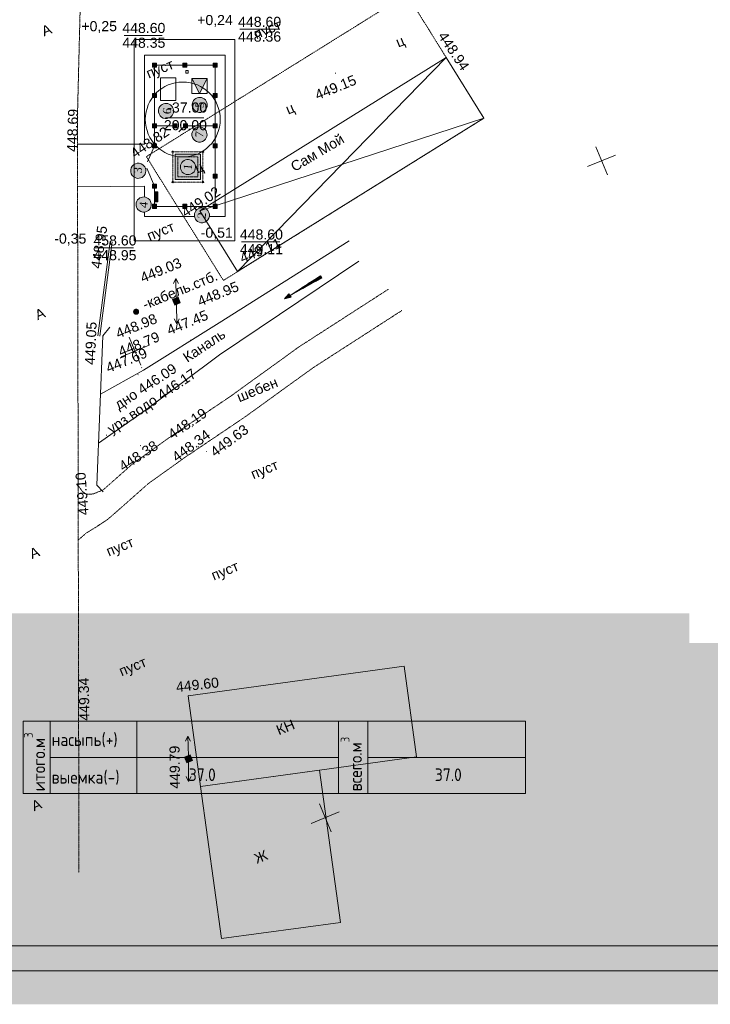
# Model space of a CAD drawing. Header units: millimetres. Extents: x 918404 to 1362154, y 4120617 to 4364104.
# Tile 111 of 256: x 993557 to 1007261, y 4191424 to 4210962. Entities that reach past the tile are written whole.
import ezdxf

# ---------------------------------------------------------------- set-up
doc = ezdxf.new("R2010")
doc.units = ezdxf.units.MM
doc.header["$MEASUREMENT"] = 0
doc.linetypes.add('STRIHSMALL', pattern=[1, 0.5, -0.5])
doc.linetypes.add('Д_ТРОТ_ТРУБА', pattern=[1.5, 0.75, -0.75])
for name, color, linetype, lineweight in [('(001) Сетка_Ном._пера__132', 132, 'Continuous', 18), ('(007) Здания_Ном._пера__7', 7, 'Continuous', 18), ('(008) Скульптуры_Ном._пера__7', 7, 'Continuous', 18), ('(016) Кабель_Ном._пера__7', 7, 'Continuous', 18), ('(022) Возд. Линии_Ном._пера__240', 240, 'Continuous', 18), ('(022) Возд. Линии_Ном._пера__7', 7, 'Continuous', 18), ('(025) Дорога_Ном._пера__7', 7, 'Continuous', 18), ('(027) Гидрография_Ном._пера__7', 7, 'Continuous', 18), ('(038) Деревья_Ном._пера__1', 1, 'Continuous', 18), ('(038) Деревья_Ном._пера__5', 5, 'Continuous', 18), ('020_Ном._пера__7', 7, 'Continuous', 18), ('0_Ном._пера__1', 1, 'Continuous', 18), ('0_Ном._пера__174', 174, 'Continuous', 18), ('0_Ном._пера__20', 20, 'Continuous', 18), ('0_Ном._пера__255', 255, 'Continuous', 18), ('0_Ном._пера__4', 4, 'Continuous', 18), ('0_Ном._пера__6', 6, 'Continuous', 18), ('0_Ном._пера__7', 7, 'Continuous', 18), ('0_Ном._пера__7_Ном._пера__7', 7, 'Continuous', 18), ('Fills_Pen_No__7_Ном._пера__7', 7, 'Continuous', 18), ('ВЫСОТА_Ном._пера__7', 7, 'Continuous', 18), ('надписи ВК_Ном._пера__1', 1, 'Continuous', 18), ('надписи ВК_Ном._пера__7', 7, 'Continuous', 18), ('Отметка_Ном._пера__255', 255, 'Continuous', 18), ('ТОЧКИ_Ном._пера__5', 5, 'Continuous', 18)]:
    doc.layers.add(name, color=color, linetype=linetype, lineweight=lineweight)
for name, color, linetype, lineweight, true_color in [('0_Ном._пера__128', 7, 'Continuous', 18, 0x00261c), ('64_Ном._пера__1_Ном._пера__28', 7, 'Continuous', 18, 0x260900), ('64_Ном._пера__1_Ном._пера__48', 7, 'Continuous', 18, 0x261c00), ('text_Ном._пера__10', 7, 'Continuous', 18, 0xf8991e), ('Отметка_Ном._пера__244', 7, 'Continuous', 18, 0x7f001f)]:
    doc.layers.add(name, color=color, linetype=linetype, lineweight=lineweight, true_color=true_color)
doc.layers.add('64_Ном._пера__1', color=7, linetype='Continuous')
doc.styles.add('СГЕНЕРИР_СТИЛЬ_1', font='arial.ttf')
doc.styles.add('СГЕНЕРИР_СТИЛЬ_2', font='arial.ttf')
doc.styles.add('СГЕНЕРИР_СТИЛЬ_4', font='times.ttf')
doc.styles.add('СГЕНЕРИР_СТИЛЬ_8', font='isocp.shx')

# ---------------------------------------------------------------- blocks, each defined once
blk = doc.blocks.new('Колонна_1081', base_point=(996235, 4207658))
at = {"layer": '64_Ном._пера__1_Ном._пера__48', "linetype": 'Continuous'}
blk.add_hatch(color=256, dxfattribs=at).paths.add_polyline_path([(996195, 4207618), (996275, 4207618), (996275, 4207698), (996195, 4207698)])
at = {"layer": '64_Ном._пера__1_Ном._пера__28', "linetype": 'Continuous', "flags": 128}
blk.add_lwpolyline([(996195, 4207618), (996275, 4207618), (996275, 4207698), (996195, 4207698)], close=True, dxfattribs=at)
blk = doc.blocks.new('Колонна_1082', base_point=(996235, 4209458))
at = {"layer": '64_Ном._пера__1_Ном._пера__48', "linetype": 'Continuous'}
blk.add_hatch(color=256, dxfattribs=at).paths.add_polyline_path([(996195, 4209418), (996275, 4209418), (996275, 4209498), (996195, 4209498)])
at = {"layer": '64_Ном._пера__1_Ном._пера__28', "linetype": 'Continuous', "flags": 128}
blk.add_lwpolyline([(996195, 4209418), (996275, 4209418), (996275, 4209498), (996195, 4209498)], close=True, dxfattribs=at)
blk = doc.blocks.new('Колонна_1083', base_point=(997435, 4210058))
at = {"layer": '64_Ном._пера__1_Ном._пера__48', "linetype": 'Continuous'}
blk.add_hatch(color=256, dxfattribs=at).paths.add_polyline_path([(997475, 4210018), (997475, 4210098), (997395, 4210098), (997395, 4210018)])
at = {"layer": '64_Ном._пера__1_Ном._пера__28', "linetype": 'Continuous', "flags": 128}
blk.add_lwpolyline([(997475, 4210018), (997475, 4210098), (997395, 4210098), (997395, 4210018)], close=True, dxfattribs=at)
blk = doc.blocks.new('Колонна_1084', base_point=(997435, 4209458))
at = {"layer": '64_Ном._пера__1_Ном._пера__48', "linetype": 'Continuous'}
blk.add_hatch(color=256, dxfattribs=at).paths.add_polyline_path([(997475, 4209418), (997475, 4209498), (997395, 4209498), (997395, 4209418)])
at = {"layer": '64_Ном._пера__1_Ном._пера__28', "linetype": 'Continuous', "flags": 128}
blk.add_lwpolyline([(997475, 4209418), (997475, 4209498), (997395, 4209498), (997395, 4209418)], close=True, dxfattribs=at)
blk = doc.blocks.new('Колонна_1085', base_point=(997435, 4208858))
at = {"layer": '64_Ном._пера__1_Ном._пера__48', "linetype": 'Continuous'}
blk.add_hatch(color=256, dxfattribs=at).paths.add_polyline_path([(997475, 4208818), (997475, 4208898), (997395, 4208898), (997395, 4208818)])
at = {"layer": '64_Ном._пера__1_Ном._пера__28', "linetype": 'Continuous', "flags": 128}
blk.add_lwpolyline([(997475, 4208818), (997475, 4208898), (997395, 4208898), (997395, 4208818)], close=True, dxfattribs=at)
blk = doc.blocks.new('Колонна_1086', base_point=(996235, 4207258))
at = {"layer": '64_Ном._пера__1_Ном._пера__48', "linetype": 'Continuous'}
blk.add_hatch(color=256, dxfattribs=at).paths.add_polyline_path([(996195, 4207218), (996275, 4207218), (996275, 4207298), (996195, 4207298)])
at = {"layer": '64_Ном._пера__1_Ном._пера__28', "linetype": 'Continuous', "flags": 128}
blk.add_lwpolyline([(996195, 4207218), (996275, 4207218), (996275, 4207298), (996195, 4207298)], close=True, dxfattribs=at)
blk = doc.blocks.new('Колонна_1087', base_point=(996835, 4210058))
at = {"layer": '64_Ном._пера__1_Ном._пера__48', "linetype": 'Continuous'}
blk.add_hatch(color=256, dxfattribs=at).paths.add_polyline_path([(996875, 4210018), (996875, 4210098), (996795, 4210098), (996795, 4210018)])
at = {"layer": '64_Ном._пера__1_Ном._пера__28', "linetype": 'Continuous', "flags": 128}
blk.add_lwpolyline([(996875, 4210018), (996875, 4210098), (996795, 4210098), (996795, 4210018)], close=True, dxfattribs=at)
blk = doc.blocks.new('Колонна_1088', base_point=(996235, 4208458))
at = {"layer": '64_Ном._пера__1_Ном._пера__48', "linetype": 'Continuous'}
blk.add_hatch(color=256, dxfattribs=at).paths.add_polyline_path([(996195, 4208418), (996275, 4208418), (996275, 4208498), (996195, 4208498)])
at = {"layer": '64_Ном._пера__1_Ном._пера__28', "linetype": 'Continuous', "flags": 128}
blk.add_lwpolyline([(996195, 4208418), (996275, 4208418), (996275, 4208498), (996195, 4208498)], close=True, dxfattribs=at)
blk = doc.blocks.new('Колонна_1089', base_point=(996235, 4208858))
at = {"layer": '64_Ном._пера__1_Ном._пера__48', "linetype": 'Continuous'}
blk.add_hatch(color=256, dxfattribs=at).paths.add_polyline_path([(996195, 4208818), (996275, 4208818), (996275, 4208898), (996195, 4208898)])
at = {"layer": '64_Ном._пера__1_Ном._пера__28', "linetype": 'Continuous', "flags": 128}
blk.add_lwpolyline([(996195, 4208818), (996275, 4208818), (996275, 4208898), (996195, 4208898)], close=True, dxfattribs=at)
blk = doc.blocks.new('Колонна_1090', base_point=(996846, 4208858))
at = {"layer": '64_Ном._пера__1_Ном._пера__48', "linetype": 'Continuous'}
blk.add_hatch(color=256, dxfattribs=at).paths.add_polyline_path([(996886, 4208818), (996886, 4208898), (996806, 4208898), (996806, 4208818)])
at = {"layer": '64_Ном._пера__1_Ном._пера__28', "linetype": 'Continuous', "flags": 128}
blk.add_lwpolyline([(996886, 4208818), (996886, 4208898), (996806, 4208898), (996806, 4208818)], close=True, dxfattribs=at)
blk = doc.blocks.new('Колонна_1091', base_point=(996635, 4208858))
at = {"layer": '64_Ном._пера__1_Ном._пера__48', "linetype": 'Continuous'}
blk.add_hatch(color=256, dxfattribs=at).paths.add_polyline_path([(996675, 4208818), (996675, 4208898), (996595, 4208898), (996595, 4208818)])
at = {"layer": '64_Ном._пера__1_Ном._пера__28', "linetype": 'Continuous', "flags": 128}
blk.add_lwpolyline([(996675, 4208818), (996675, 4208898), (996595, 4208898), (996595, 4208818)], close=True, dxfattribs=at)
blk = doc.blocks.new('Колонна_1092', base_point=(996235, 4210058))
at = {"layer": '64_Ном._пера__1_Ном._пера__48', "linetype": 'Continuous'}
blk.add_hatch(color=256, dxfattribs=at).paths.add_polyline_path([(996195, 4210018), (996275, 4210018), (996275, 4210098), (996195, 4210098)])
at = {"layer": '64_Ном._пера__1_Ном._пера__28', "linetype": 'Continuous', "flags": 128}
blk.add_lwpolyline([(996195, 4210018), (996275, 4210018), (996275, 4210098), (996195, 4210098)], close=True, dxfattribs=at)
blk = doc.blocks.new('Колонна_1251', base_point=(996835, 4207258))
at = {"layer": '64_Ном._пера__1_Ном._пера__48', "linetype": 'Continuous'}
blk.add_hatch(color=256, dxfattribs=at).paths.add_polyline_path([(996875, 4207218), (996875, 4207298), (996795, 4207298), (996795, 4207218)])
at = {"layer": '64_Ном._пера__1_Ном._пера__28', "linetype": 'Continuous', "flags": 128}
blk.add_lwpolyline([(996875, 4207218), (996875, 4207298), (996795, 4207298), (996795, 4207218)], close=True, dxfattribs=at)
blk = doc.blocks.new('Колонна_1252', base_point=(997435, 4207258))
at = {"layer": '64_Ном._пера__1_Ном._пера__48', "linetype": 'Continuous'}
blk.add_hatch(color=256, dxfattribs=at).paths.add_polyline_path([(997475, 4207218), (997475, 4207298), (997395, 4207298), (997395, 4207218)])
at = {"layer": '64_Ном._пера__1_Ном._пера__28', "linetype": 'Continuous', "flags": 128}
blk.add_lwpolyline([(997475, 4207218), (997475, 4207298), (997395, 4207298), (997395, 4207218)], close=True, dxfattribs=at)
blk = doc.blocks.new('Колонна_1253', base_point=(997435, 4207858))
at = {"layer": '64_Ном._пера__1_Ном._пера__48', "linetype": 'Continuous'}
blk.add_hatch(color=256, dxfattribs=at).paths.add_polyline_path([(997475, 4207818), (997475, 4207898), (997395, 4207898), (997395, 4207818)])
at = {"layer": '64_Ном._пера__1_Ном._пера__28', "linetype": 'Continuous', "flags": 128}
blk.add_lwpolyline([(997475, 4207818), (997475, 4207898), (997395, 4207898), (997395, 4207818)], close=True, dxfattribs=at)
blk = doc.blocks.new('Колонна_1254', base_point=(997435, 4208458))
at = {"layer": '64_Ном._пера__1_Ном._пера__48', "linetype": 'Continuous'}
blk.add_hatch(color=256, dxfattribs=at).paths.add_polyline_path([(997475, 4208418), (997475, 4208498), (997395, 4208498), (997395, 4208418)])
at = {"layer": '64_Ном._пера__1_Ном._пера__28', "linetype": 'Continuous', "flags": 128}
blk.add_lwpolyline([(997475, 4208418), (997475, 4208498), (997395, 4208498), (997395, 4208418)], close=True, dxfattribs=at)

msp = doc.modelspace()

# ---------------------------------------------------------------- hatches: boundary and pattern name
at = {"layer": '(022) Возд. Линии_Ном._пера__240', "linetype": 'Continuous'}
h = msp.add_hatch(color=256, dxfattribs=at)
h.paths.add_polyline_path([(996698.5, 4205456.7), (996587.4, 4205411.4), (996632.7, 4205300.3), (996743.9, 4205345.6)])
h.paths.add_polyline_path([(996674.9, 4205382.3, -1.0000337), (996656.4, 4205374.7, -1)], flags=0)
h = msp.add_hatch(color=256, dxfattribs=at)
h.paths.add_polyline_path([(996939.6, 4196374.4), (996828.5, 4196329.1), (996873.8, 4196218), (996984.9, 4196263.3)])
h.paths.add_polyline_path([(996897.4, 4196292.5, -1.0000337), (996915.9, 4196300, -1)], flags=0)
at = {"layer": '(022) Возд. Линии_Ном._пера__7', "linetype": 'Continuous'}
for points in [[(996675, 4205374.9, 1), (996656.3, 4205382.1, 1)], [(996916, 4196292.7, 1), (996897.4, 4196299.8, 1)]]:
    msp.add_hatch(color=256, dxfattribs=at).paths.add_polyline_path(points)
at = {"layer": '0_Ном._пера__1', "linetype": 'Continuous', "lineweight": 18}
for points in [[(997275.8, 4209794.9), (996975.8, 4209794.9), (997119.3, 4209508), (997128.9, 4209501)], [(997142.9, 4207791.2), (997142.9, 4208291.2), (996642.9, 4208291.2), (996642.9, 4207791.2)]]:
    msp.add_hatch(color=14, dxfattribs=at).paths.add_polyline_path(points)
at = {"layer": '0_Ном._пера__1', "linetype": 'Continuous', "lineweight": 0, "true_color": 0xbf0000}
msp.add_hatch(color=12, dxfattribs=at).paths.add_polyline_path([(996235, 4207345.8), (996235, 4207545.8), (996297.4, 4207545.8), (996297.4, 4207345.8)])
at = {"layer": '0_Ном._пера__255', "linetype": 'Continuous'}
h = msp.add_hatch(color=256, dxfattribs=at)
h.paths.add_polyline_path([(984008.6, 4222430.7), (984008.6, 4191424.3), (1027388.1, 4191424.3), (1027388.1, 4222430.7)])
h.paths.add_polyline_path([(988092.7, 4192586.6), (988092.7, 4220030.8), (1011993.6, 4220030.8), (1011993.6, 4212461.4), (1013230.7, 4212461.4), (1013230.7, 4198595), (1006775.5, 4198595), (1006775.5, 4192586.6)], flags=0)
msp.add_hatch(color=256, dxfattribs=at).paths.add_polyline_path([(988092.7, 4199184.9), (1006842.7, 4199184.9), (1006842.7, 4192586.6), (988092.7, 4192586.6)])
at = {"layer": 'Отметка_Ном._пера__255', "linetype": 'Continuous', "lineweight": 0, "true_color": 0xffffff}
for points in [[(997009.2, 4209360.8, 1), (997249, 4209179.3, 1)], [(996341, 4209240.6, 1), (996580.8, 4209059, 1)], [(997005, 4208774.4, 1), (997244.8, 4208592.8, 1)], [(996001.1, 4208083.8, 1), (995819.6, 4207844, 1)], [(996987, 4208156.9, 1), (996805.4, 4207917.1, 1)], [(996108.2, 4207413.6, 1), (995926.7, 4207173.8, 1)], [(997263.8, 4207200.5, 1), (997082.2, 4206960.7, 1)]]:
    msp.add_hatch(color=7, dxfattribs=at).paths.add_polyline_path(points)

# ---------------------------------------------------------------- linework, layer by layer
at = {"layer": '(001) Сетка_Ном._пера__132', "linetype": 'Continuous'}
for p, q in [((1004991.8, 4208441), (1005218.3, 4207885.5)), ((1004827.3, 4208050), (1005382.8, 4208276.5)), ((995567.7, 4204273.7), (996123.2, 4204500.3)), ((995732.2, 4204664.8), (995958.7, 4204109.2)), ((999508.4, 4195405.2), (999735, 4194849.6)), ((999343.9, 4195014.1), (999899.5, 4195240.7))]:
    msp.add_line(p, q, dxfattribs=at)
at = {"layer": '(016) Кабель_Ном._пера__7', "linetype": 'Continuous'}
for p, q in [((995815.3, 4205164), (995903.3, 4205199.8)), ((995815.5, 4205166.2), (995901.6, 4205201.3)), ((995815.6, 4205168.4), (995899.9, 4205202.8)), ((995815.7, 4205163), (995903.6, 4205198.9)), ((995815.8, 4205170.6), (995898.2, 4205204.3)), ((995815.9, 4205165.3), (995902, 4205200.4)), ((995815.9, 4205159.9), (995905.7, 4205196.5)), ((995816, 4205172.9), (995896.5, 4205205.7)), ((995816, 4205167.5), (995901.2, 4205202.2)), ((995816.1, 4205162.1), (995904, 4205198)), ((995816.2, 4205175.1), (995894.9, 4205207.2)), ((995816.2, 4205169.7), (995899.5, 4205203.7)), ((995816.3, 4205159), (995906.1, 4205195.6)), ((995816.4, 4205172), (995897.8, 4205205.2)), ((995816.4, 4205161.2), (995905.3, 4205197.4)), ((995816.5, 4205174.2), (995896.2, 4205206.7)), ((995816.5, 4205155.8), (995908.1, 4205193.2)), ((995816.6, 4205158), (995906.5, 4205194.7)), ((995816.7, 4205176.4), (995893.6, 4205207.8)), ((995816.9, 4205178.6), (995891.9, 4205209.2)), ((995816.9, 4205154.9), (995908.5, 4205192.3)), ((995817, 4205157.1), (995907.8, 4205194.1)), ((995817.2, 4205153.9), (995908.9, 4205191.3)), ((995817.3, 4205177.7), (995893.2, 4205208.7)), ((995817.4, 4205179.9), (995890.6, 4205209.8)), ((995817.6, 4205153), (995909.3, 4205190.4)), ((995818, 4205181.2), (995889.3, 4205210.3)), ((995818, 4205152.1), (995909.7, 4205189.5)), ((995818.4, 4205151.2), (995910, 4205188.6)), ((995818.5, 4205182.6), (995888, 4205210.9)), ((995818.7, 4205150.2), (995911.3, 4205188)), ((995819.1, 4205183.9), (995887.6, 4205211.8)), ((995819.1, 4205149.3), (995911.7, 4205187.1)), ((995819.5, 4205148.4), (995912.1, 4205186.2)), ((995819.6, 4205185.2), (995886.3, 4205212.3)), ((995819.9, 4205147.5), (995912.5, 4205185.2)), ((995820.2, 4205186.5), (995885, 4205212.9)), ((995820.3, 4205146.5), (995912.8, 4205184.3)), ((995820.6, 4205145.6), (995913.2, 4205183.4)), ((995820.7, 4205187.8), (995883.7, 4205213.4)), ((995821, 4205144.7), (995912.7, 4205182.1)), ((995821.3, 4205189.1), (995881.5, 4205213.6)), ((995821.4, 4205143.8), (995913.1, 4205181.1)), ((995821.8, 4205190.4), (995880.1, 4205214.2)), ((995821.8, 4205142.8), (995913.4, 4205180.2)), ((995822.1, 4205141.9), (995913.8, 4205179.3)), ((995822.4, 4205191.7), (995878.8, 4205214.7)), ((995822.5, 4205141), (995914.2, 4205178.4)), ((995822.9, 4205140.1), (995914.6, 4205177.4)), ((995823.3, 4205139.1), (995914.9, 4205176.5)), ((995823.8, 4205193.4), (995877.5, 4205215.3)), ((995824.4, 4205194.7), (995875.3, 4205215.4)), ((995824.6, 4205138.6), (995915.3, 4205175.6)), ((995825, 4205137.7), (995914.8, 4205174.3)), ((995825.3, 4205136.7), (995915.1, 4205173.4)), ((995825.7, 4205135.8), (995915.5, 4205172.4)), ((995825.9, 4205196.3), (995874, 4205216)), ((995826.4, 4205197.6), (995871.8, 4205216.1)), ((995827, 4205135.3), (995915.9, 4205171.5)), ((995827.4, 4205134.3), (995915.4, 4205170.2)), ((995827.8, 4205133.4), (995915.7, 4205169.3)), ((995827.9, 4205199.3), (995869.5, 4205216.3)), ((995829.1, 4205132.9), (995916.1, 4205168.4)), ((995829.4, 4205201), (995867.3, 4205216.5)), ((995829.4, 4205131.9), (995915.6, 4205167)), ((995829.8, 4205131), (995915.9, 4205166.1)), ((995831.1, 4205130.5), (995915.4, 4205164.8)), ((995831.5, 4205129.5), (995915.8, 4205163.9)), ((995831.8, 4205203.1), (995865.1, 4205216.7)), ((995832.8, 4205129), (995915.2, 4205162.6)), ((995833.2, 4205128.1), (995915.6, 4205161.7)), ((995834.2, 4205205.1), (995861.9, 4205216.5)), ((995834.5, 4205127.5), (995915, 4205160.4)), ((995834.9, 4205126.6), (995915.4, 4205159.4)), ((995836.2, 4205126), (995914.9, 4205158.1)), ((995836.6, 4205207.2), (995857.9, 4205215.9)), ((995837.5, 4205125.5), (995914.3, 4205156.8)), ((995837.9, 4205124.6), (995914.7, 4205155.9)), ((995839.2, 4205124), (995914.2, 4205154.6)), ((995840.5, 4205123.5), (995913.6, 4205153.3)), ((995841.7, 4205210.4), (995851.9, 4205214.5)), ((995841.8, 4205122.9), (995914, 4205152.4)), ((995842.1, 4205122), (995913.4, 4205151.1)), ((995843.4, 4205121.4), (995912.9, 4205149.8)), ((995844.7, 4205120.9), (995912.3, 4205148.5)), ((995846.1, 4205120.3), (995911.8, 4205147.2)), ((995847.4, 4205119.8), (995911.2, 4205145.8)), ((995848.7, 4205119.2), (995910.7, 4205144.5)), ((995850, 4205118.7), (995910.2, 4205143.2)), ((995852.2, 4205118.5), (995909.6, 4205141.9)), ((995853.5, 4205118), (995908.1, 4205140.3)), ((995854.8, 4205117.4), (995907.6, 4205139)), ((995857, 4205117.3), (995906.1, 4205137.3)), ((995859.3, 4205117.1), (995905.6, 4205136)), ((995860.6, 4205116.5), (995904.1, 4205134.3)), ((995862.8, 4205116.4), (995902.6, 4205132.6)), ((995865.9, 4205116.6), (995900.2, 4205130.5)), ((995868.2, 4205116.4), (995898.7, 4205128.9)), ((995872.3, 4205117), (995895.4, 4205126.4)), ((995876.3, 4205117.6), (995892.1, 4205124))]:
    msp.add_line(p, q, dxfattribs=at)
msp.add_circle((995866.2, 4205166.3), 50, dxfattribs=at)
at = {"layer": '(022) Возд. Линии_Ном._пера__7', "linetype": 'Continuous'}
for p, q in [((996657, 4205827.8), (996609, 4205726.8)), ((996664.7, 4205427.8), (996657, 4205827.8)), ((996657, 4205827.8), (996709, 4205728.7)), ((996666.8, 4205328.1), (996675.9, 4204928.2)), ((996675.9, 4204928.2), (996623.6, 4205027)), ((996675.9, 4204928.2), (996723.6, 4205029.3)), ((996894.7, 4196745.4), (996847.4, 4196644.1)), ((996905.4, 4196345.6), (996894.7, 4196745.4)), ((996894.7, 4196745.4), (996947.3, 4196646.8)), ((996907, 4196245.8), (996909.1, 4195845.8)), ((996909.1, 4195845.8), (996858.6, 4195945.6)), ((996909.1, 4195845.8), (996958.6, 4195946.1))]:
    msp.add_line(p, q, dxfattribs=at)
at = {"layer": '(022) Возд. Линии_Ном._пера__7', "linetype": 'Continuous', "flags": 128}
for points in [[(996632.7, 4205300.3), (996743.9, 4205345.6), (996698.5, 4205456.7), (996587.4, 4205411.4)], [(996873.8, 4196218), (996984.9, 4196263.3), (996939.6, 4196374.4), (996828.5, 4196329.1)]]:
    msp.add_lwpolyline(points, close=True, dxfattribs=at)
at = {"layer": '(022) Возд. Линии_Ном._пера__7', "linetype": 'Continuous'}
for centre in [(996665.6, 4205378.5), (996906.7, 4196296.2)]:
    msp.add_circle(centre, 10, dxfattribs=at)
at = {"layer": '(027) Гидрография_Ном._пера__7', "linetype": 'Continuous'}
for p, q in [((999526.7, 4205881.4), (998921.5, 4205490.5)), ((999539.5, 4205859.9), (998921.5, 4205490.5)), ((999537, 4205864.2), (999042.6, 4205568.7)), ((999542.1, 4205855.6), (999047.7, 4205560.1)), ((999534.4, 4205868.5), (999163.6, 4205646.9)), ((999531.8, 4205872.8), (999284.6, 4205725)), ((999529.3, 4205877.1), (999405.7, 4205803.2)), ((999552.4, 4205838.5), (999526.7, 4205881.4)), ((998921.5, 4205490.5), (999552.4, 4205838.5)), ((999544.7, 4205851.3), (999173.9, 4205629.7)), ((999547.2, 4205847.1), (999300, 4205699.3)), ((999549.8, 4205842.8), (999426.2, 4205768.9)), ((998809.9, 4205423.8), (998901, 4205524.9)), ((998921.5, 4205490.5), (998809.9, 4205423.8)), ((998919, 4205494.8), (998821.1, 4205436.3)), ((998924.1, 4205486.2), (998826.2, 4205427.7)), ((998916.4, 4205499.1), (998832.3, 4205448.8)), ((998926.7, 4205481.9), (998842.5, 4205431.7)), ((998913.8, 4205503.4), (998844.3, 4205461.8)), ((998911.3, 4205507.7), (998855.5, 4205474.3)), ((998929.2, 4205477.7), (998859.7, 4205436.1)), ((998908.7, 4205512), (998866.6, 4205486.8)), ((998931.8, 4205473.4), (998876, 4205440)), ((998906.1, 4205516.3), (998877.8, 4205499.3)), ((998903.6, 4205520.6), (998889.8, 4205512.4)), ((998934.3, 4205469.1), (998892.3, 4205443.9)), ((998901, 4205524.9), (998942, 4205456.2)), ((998936.9, 4205464.8), (998908.6, 4205447.8)), ((998942, 4205456.2), (998809.9, 4205423.8)), ((998939.5, 4205460.5), (998925.7, 4205452.3))]:
    msp.add_line(p, q, dxfattribs=at)
at = {"layer": '020_Ном._пера__7', "linetype": 'Continuous'}
for p, q in [((993626.7, 4197042), (1003592, 4197042)), ((993626.7, 4195608), (993626.7, 4197042)), ((994162.5, 4197042), (994162.5, 4195608)), ((995882.1, 4197042), (995882.1, 4195608)), ((999882.1, 4197042), (999882.1, 4195608)), ((999882.1, 4197042), (999882.1, 4195608)), ((1000465.2, 4197042), (1000465.2, 4195608)), ((1003592, 4197042), (1003592, 4195608)), ((994162.5, 4196325), (999882.1, 4196325)), ((1000465.2, 4196325), (1003592, 4196325)), ((1003592, 4195608), (993626.7, 4195608))]:
    msp.add_line(p, q, dxfattribs=at)
at = {"layer": '0_Ном._пера__1', "linetype": 'Continuous', "flags": 128}
msp.add_lwpolyline([(996975.8, 4209794.9), (997275.8, 4209794.9), (997275.8, 4209494.9), (996975.8, 4209494.9)], close=True, dxfattribs=at)
msp.add_lwpolyline([(997275.8, 4209794.9), (997125.8, 4209494.9), (996975.8, 4209794.9)], dxfattribs=at)
at = {"layer": '0_Ном._пера__128', "linetype": 'Continuous'}
for p, q in [((996635, 4208857.6), (996235, 4208857.6)), ((997435, 4208857.6), (996835, 4208857.6))]:
    msp.add_line(p, q, dxfattribs=at)
at = {"layer": '0_Ном._пера__174', "linetype": 'Continuous', "flags": 128}
for points in [[(984699.3, 4192086.6), (984699.3, 4221366.6), (1026699.3, 4221366.6), (1026699.3, 4192086.6)], [(986699.3, 4220866.6), (1026199.3, 4220866.6), (1026199.3, 4192586.6), (986699.3, 4192586.6)]]:
    msp.add_lwpolyline(points, close=True, dxfattribs=at)
at = {"layer": '0_Ном._пера__20', "linetype": 'Continuous'}
msp.add_circle((996793.7, 4208981.5), 743.6, dxfattribs=at)
at = {"layer": '0_Ном._пера__4', "linetype": 'Continuous', "flags": 128}
for points in [[(995161, 4203533.4), (996014.9, 4204010.3), (997516.1, 4204948.3), (1000094.7, 4206576.6)], [(995121.2, 4202560.5), (996050.3, 4203211.4), (997518.8, 4204309.5), (1000286.5, 4206169.2)]]:
    msp.add_lwpolyline(points, dxfattribs=at)
at = {"layer": '0_Ном._пера__6', "linetype": 'Continuous', "flags": 128}
msp.add_lwpolyline([(996354, 4209806.6), (996654, 4209806.6), (996654, 4209356.6), (996354, 4209356.6)], close=True, dxfattribs=at)
at = {"layer": '0_Ном._пера__7', "linetype": 'Д_ТРОТ_ТРУБА', "flags": 128}
for points in [[(994862.9, 4217985.4), (994785.6, 4212326.6), (994702.9, 4209028.6), (994724.9, 4197949), (994732.7, 4194037.6)], [(994717.5, 4201721.6), (994800.4, 4201601.4), (994878.8, 4201544.3), (995016.3, 4201550.9), (995213.6, 4201631.4), (995347.9, 4201749.3), (995787.5, 4202140.6), (996524.9, 4202668.8), (997758.5, 4203501.9), (999099.5, 4204470.2), (1000869.8, 4205611.6)], [(994719.6, 4200635.6), (994872.7, 4200771.4), (995059.8, 4200886.3), (995299, 4201043.6), (995480.4, 4201200.2), (995679.1, 4201374.7), (996100.2, 4201749.5), (996810.5, 4202258.3), (998044.8, 4203092), (999381.5, 4204057.1), (1001140.7, 4205191.3)]]:
    msp.add_lwpolyline(points, dxfattribs=at)
msp.add_lwpolyline([(996070.8, 4208244.4), (1001241, 4211463.2), (1002770.1, 4209007.2), (997599.9, 4205788.4)], close=True, dxfattribs=at)
at = {"layer": '0_Ном._пера__7', "linetype": 'Continuous', "flags": 128}
for points in [[(1002020.3, 4210211.5), (997131.4, 4207167.8), (997881.1, 4205963.5), (1002770.1, 4209007.2)], [(996851.2, 4209952.1), (996899.2, 4209952.1), (996899.2, 4209904.1), (996851.2, 4209904.1)], [(996611, 4208833.6), (996611, 4208881.6), (996659, 4208881.6), (996659, 4208833.6)], [(996811, 4208833.6), (996811, 4208881.6), (996859, 4208881.6), (996859, 4208833.6)], [(997142.9, 4207791.2), (997142.9, 4208291.2), (996642.9, 4208291.2), (996642.9, 4207791.2)], [(996235, 4207345.8), (996235, 4207545.8), (996297.4, 4207545.8), (996297.4, 4207345.8)], [(996901.9, 4197547), (1001188.7, 4198131.4), (1001433.9, 4196332.4), (997147.2, 4195748)], [(997147.2, 4195748), (999508.8, 4196069.9), (999920.6, 4193049.2), (997559, 4192727.3)]]:
    msp.add_lwpolyline(points, close=True, dxfattribs=at)
for points in [[(1002020.3, 4210211.5), (997881.1, 4205963.5)], [(997131.4, 4207167.8), (1002770.1, 4209007.2)], [(995354.8, 4206559.3), (995108.8, 4204690.2)], [(995394.5, 4206554.1), (995148.5, 4204685)], [(995212.2, 4201595.8), (995087, 4201723.8), (995208.2, 4204687.8), (995348.7, 4204858.7)]]:
    msp.add_lwpolyline(points, dxfattribs=at)
at = {"layer": '0_Ном._пера__7', "linetype": 'STRIHSMALL', "flags": 128}
for points in [[(997192.9, 4207741.2), (997192.9, 4208341.2), (996592.9, 4208341.2), (996592.9, 4207741.2)], [(997092.9, 4208241.2), (997092.9, 4207841.2), (996692.9, 4207841.2), (996692.9, 4208241.2)]]:
    msp.add_lwpolyline(points, close=True, dxfattribs=at)
at = {"layer": '0_Ном._пера__7', "linetype": 'Continuous'}
for centre in [(996592.9, 4208341.2), (997192.9, 4208341.2), (996592.9, 4207741.2), (997192.9, 4207741.2)]:
    msp.add_circle(centre, 15, dxfattribs=at)
at = {"layer": '0_Ном._пера__7_Ном._пера__7', "linetype": 'Continuous'}
for p, q in [((996835, 4208857.6), (996712.3, 4208734.9)), ((996642.9, 4208291.2), (996642.9, 4207791.2)), ((997142.9, 4208291.2), (996642.9, 4208291.2)), ((997142.9, 4207791.2), (997142.9, 4208291.2)), ((996642.9, 4207791.2), (997142.9, 4207791.2))]:
    msp.add_line(p, q, dxfattribs=at)
at = {"layer": 'Fills_Pen_No__7_Ном._пера__7', "linetype": 'Continuous'}
for p, q in [((996035, 4208494.7), (996035, 4210257.6)), ((996035, 4210257.6), (997635, 4210257.6)), ((997635, 4210257.6), (997635, 4207058.2)), ((996235, 4210057.6), (996235, 4208457.7)), ((996235, 4210057.6), (997435, 4210057.6)), ((997435, 4210057.6), (997435, 4207258.2)), ((996035, 4208494.7), (994700.3, 4208494.7)), ((996096.3, 4208138.3), (996235, 4208457.7)), ((996235, 4207658.2), (996081, 4208012.9)), ((996035, 4207658.2), (994700.3, 4207642.8)), ((996035, 4207443), (996035, 4207658.2)), ((996235, 4207258.2), (996235, 4207658.2)), ((997435, 4207258.2), (996235, 4207258.2)), ((996035, 4207058.2), (996035, 4207144.3)), ((997024.3, 4207058.2), (996035, 4207058.2)), ((997635, 4207058.2), (997321.7, 4207058.2))]:
    msp.add_line(p, q, dxfattribs=at)
at = {"layer": 'надписи ВК_Ном._пера__1', "linetype": 'Continuous'}
for p, q in [((995827.9, 4206571.2), (995827.9, 4210571.2)), ((995827.9, 4210571.2), (997827.9, 4210571.2)), ((997827.9, 4210571.2), (997827.9, 4206571.2)), ((995827.9, 4206571.2), (997827.9, 4206571.2))]:
    msp.add_line(p, q, dxfattribs=at)
at = {"layer": 'надписи ВК_Ном._пера__7', "linetype": 'Continuous'}
for p, q in [((997925.3, 4210772.4), (998684.8, 4210772.4)), ((995627.9, 4210650.7), (996387.3, 4210650.7)), ((996452.7, 4209014.7), (997212.2, 4209014.7)), ((997960.9, 4206553.7), (998720.4, 4206553.7)), ((995054.6, 4206435.6), (995814.1, 4206435.6))]:
    msp.add_line(p, q, dxfattribs=at)
at = {"layer": 'Отметка_Ном._пера__244', "linetype": 'Continuous', "flags": 128}
for points in [[(997009.2, 4209360.8, 1), (997249, 4209179.3, 1)], [(996341, 4209240.6, 1), (996580.8, 4209059, 1)], [(997005, 4208774.4, 1), (997244.8, 4208592.8, 1)], [(996001.1, 4208083.8, 1), (995819.6, 4207844, 1)], [(996987, 4208156.9, 1), (996805.4, 4207917.1, 1)], [(996108.2, 4207413.6, 1), (995926.7, 4207173.8, 1)], [(997263.8, 4207200.5, 1), (997082.2, 4206960.7, 1)]]:
    msp.add_lwpolyline(points, format="xyb", close=True, dxfattribs=at)
at = {"layer": 'ТОЧКИ_Ном._пера__5', "linetype": 'Continuous'}
for p, q in [((1002020.3, 4210211.5), (1002029.6, 4210215.3)), ((999819.3, 4209900.1), (999828.6, 4209903.9)), ((994702.9, 4209028.6), (994712.2, 4209032.4)), ((996070.8, 4208244.4), (996080.1, 4208248.1)), ((997188.8, 4207203.5), (997198.1, 4207207.3)), ((995354.8, 4206559.3), (995364.1, 4206563.1)), ((997731.4, 4205870.3), (997740.7, 4205874.1)), ((997724.4, 4205599.6), (997733.7, 4205603.4)), ((997739.8, 4205568.9), (997749.1, 4205572.7)), ((997760.4, 4205566.3), (997769.7, 4205570.1)), ((996665.6, 4205378.5), (996674.9, 4205382.3)), ((995866.2, 4205166.3), (995875.4, 4205170.1)), ((995208.2, 4204687.8), (995217.5, 4204691.6)), ((995916.6, 4204806.3), (995925.9, 4204810.1)), ((996939.4, 4204601.6), (996948.6, 4204605.4)), ((995901.3, 4203917.8), (995910.5, 4203921.6)), ((995974.5, 4204055.5), (995983.8, 4204059.3)), ((996978.1, 4202885.8), (996987.4, 4202889.6)), ((995275.2, 4202716.6), (995284.5, 4202720.4)), ((995950.1, 4202506.1), (995959.4, 4202509.9)), ((997099.3, 4202483.3), (997108.6, 4202487)), ((997263.4, 4202391), (997272.7, 4202394.7)), ((995087, 4201723.8), (995096.3, 4201727.6)), ((994724.9, 4197949), (994734.2, 4197952.8)), ((996901.9, 4197547), (996911.2, 4197550.8)), ((996906.7, 4196296.2), (996915.9, 4196300))]:
    msp.add_line(p, q, dxfattribs=at)

# ---------------------------------------------------------------- block references
at = {"layer": '64_Ном._пера__1', "color": 18, "lineweight": 18, "true_color": 0x260900}
for name, p in [('Колонна_1092', (996235, 4210057.6)), ('Колонна_1087', (996835, 4210057.6)), ('Колонна_1083', (997435, 4210057.6)), ('Колонна_1082', (996235, 4209457.6)), ('Колонна_1084', (997435, 4209457.6)), ('Колонна_1089', (996235, 4208857.6)), ('Колонна_1091', (996635, 4208857.6)), ('Колонна_1090', (996845.7, 4208857.6)), ('Колонна_1085', (997435, 4208857.6)), ('Колонна_1088', (996235, 4208457.7)), ('Колонна_1254', (997435, 4208458.2)), ('Колонна_1253', (997435, 4207858.2)), ('Колонна_1081', (996235, 4207658.2)), ('Колонна_1086', (996235, 4207258.2)), ('Колонна_1251', (996835, 4207258.2)), ('Колонна_1252', (997435, 4207258.2))]:
    msp.add_blockref(name, p, dxfattribs=at)

# ---------------------------------------------------------------- texts
at = {"layer": '(007) Здания_Ном._пера__7', "linetype": 'Continuous', "char_height": 200, "attachment_point": 7, "rotation": 22.18669, "style": 'СГЕНЕРИР_СТИЛЬ_1'}
for s, insert in [('{КН}', (998699, 4196760.6)), ('{Ж}', (998261.7, 4194211.5))]:
    msp.add_mtext(s, dxfattribs=dict(at, insert=insert))
at = {"layer": '(008) Скульптуры_Ном._пера__7', "linetype": 'Continuous', "char_height": 200, "attachment_point": 7, "rotation": 22.18669, "style": 'СГЕНЕРИР_СТИЛЬ_1'}
for insert in [(998274.2, 4210518.8), (996140.8, 4209734.6), (996155.9, 4206512.6), (998216.6, 4201784.6), (995347.8, 4200252), (997432.2, 4199775.6), (995601.5, 4197874.4)]:
    msp.add_mtext('{пуст}', dxfattribs=dict(at, insert=insert))
at = {"layer": '(016) Кабель_Ном._пера__7', "linetype": 'Continuous', "insert": (996046.5, 4205204.2), "char_height": 200, "attachment_point": 7, "rotation": 22.18669, "style": 'СГЕНЕРИР_СТИЛЬ_1'}
msp.add_mtext('{-кабель.стб.}', dxfattribs=at)
at = {"layer": '(025) Дорога_Ном._пера__7', "linetype": 'Continuous', "char_height": 200, "attachment_point": 7, "style": 'СГЕНЕРИР_СТИЛЬ_1'}
for s, insert, rotation in [('{A}', (994041, 4210628), 22.18669), ('{ц}', (1001092.4, 4210354.9), 22.18669), ('{ц}', (998906.8, 4209024.6), 22.18669), ('{Сам Мой}', (999012.2, 4207936), 30.68062), ('{ц}', (997101.3, 4207855), 22.18669), ('{A}', (993912, 4204997.4), 22.18669), ('{шебен}', (997916, 4203366.6), 22.18669), ('{A}', (993800.4, 4200257), 22.18669), ('{A}', (993840.9, 4195253.2), 22.18669)]:
    msp.add_mtext(s, dxfattribs=dict(at, insert=insert, rotation=rotation))
at = {"layer": '(027) Гидрография_Ном._пера__7', "linetype": 'Continuous', "insert": (996884.5, 4204149.2), "char_height": 200, "attachment_point": 7, "rotation": 33.75071, "style": 'СГЕНЕРИР_СТИЛЬ_1'}
msp.add_mtext('{Каналь}', dxfattribs=at)
at = {"layer": '(038) Деревья_Ном._пера__1', "linetype": 'Continuous', "char_height": 200, "attachment_point": 5, "style": 'СГЕНЕРИР_СТИЛЬ_2'}
for s, insert in [('{448.60}', (998318.3, 4210917.8)), ('{448.60}', (996020.9, 4210796)), ('{448.36}', (998318.3, 4210625)), ('{448.35}', (996020.9, 4210503.2)), ('{200.00}', (996845.7, 4208867.4)), ('{458.60}', (995447.6, 4206580.9)), ('{448.60}', (998353.9, 4206699.1)), ('{449.11}', (998353.9, 4206406.3)), ('{448.95}', (995447.6, 4206288.1))]:
    msp.add_mtext(s, dxfattribs=dict(at, insert=insert))
at = {"layer": '(038) Деревья_Ном._пера__5', "linetype": 'Continuous', "char_height": 200, "attachment_point": 5, "style": 'СГЕНЕРИР_СТИЛЬ_2'}
for s, insert in [('{+0,25}', (995134.5, 4210814.9)), ('{+0,24}', (997432, 4210936.6)), ('{-37.00}', (996881.5, 4209218.3)), ('{-0,51}', (997467.6, 4206717.9)), ('{-0,35}', (994561.2, 4206599.8))]:
    msp.add_mtext(s, dxfattribs=dict(at, insert=insert))
at = {"layer": '0_Ном._пера__7', "linetype": 'Continuous', "char_height": 162.56, "attachment_point": 7, "rotation": 84.2212, "style": 'СГЕНЕРИР_СТИЛЬ_4'}
for s, insert in [('{6}', (996556.1, 4209080.8)), ('{5}', (997203.3, 4209203.1)), ('{7}', (997199.1, 4208616.6)), ('{3}', (995980, 4207905.4)), ('{1}', (996968.4, 4207972.6)), ('{4}', (996089.1, 4207219.9)), ('{2}', (997244.6, 4207006.8))]:
    msp.add_mtext(s, dxfattribs=dict(at, insert=insert))
at = {"layer": 'text_Ном._пера__10', "linetype": 'Continuous', "char_height": 250, "attachment_point": 7, "rotation": 90, "style": 'СГЕНЕРИР_СТИЛЬ_8'}
for s, insert in [('{итого.м\\A1{\\H0.7x;\\S3^  ;}}', (994061.7, 4195651.6)), ('{всего.м\\A1{\\H0.7x;\\S3^  ;}}', (1000346.4, 4195651.6))]:
    msp.add_mtext(s, dxfattribs=dict(at, insert=insert))
at = {"layer": 'text_Ном._пера__10', "linetype": 'Continuous', "char_height": 250, "attachment_point": 7, "style": 'СГЕНЕРИР_СТИЛЬ_8'}
for s, insert in [('{насыпь(+)}', (994189.9, 4196525.5)), ('{37.0}', (996913.3, 4195854.7)), ('{37.0}', (1001795.1, 4195854.7)), ('{выемка\\C5;(-)}', (994189.9, 4195779.2))]:
    msp.add_mtext(s, dxfattribs=dict(at, insert=insert))
at = {"layer": 'ВЫСОТА_Ном._пера__7', "linetype": 'Continuous', "char_height": 200, "attachment_point": 4, "style": 'СГЕНЕРИР_СТИЛЬ_1'}
for s, insert, rotation in [('{448.94}', (1001930, 4210692.1), 304.0533), ('{449.15}', (999429.5, 4209456.3), 22.18669), ('{448.69}', (994597.2, 4208337.4), 88.5649), ('{448.82}', (995786.1, 4208283.9), 34.74103), ('{449.02}', (996791.1, 4207112.1), 33.34264), ('{448.95}', (995071.5, 4206026.1), 81.35204), ('{449.11}', (997937.8, 4206219.5), 22.18669), ('{449.03}', (995962.5, 4205830.3), 22.18669), ('{448.95}', (997099.2, 4205360.5), 22.18669), ('{448.98}', (995476.4, 4204722.5), 22.18669), ('{447.45}', (996490.2, 4204792.1), 22.18669), ('{449.05}', (994951, 4204113.9), 87.58297), ('{448.79}', (995526.9, 4204362.5), 22.18669), ('{447.69}', (995280.2, 4204041.2), 22.18669), ('{дно 446.09}', (995483.9, 4203273.6), 33.41654), ('{урз водо 446.17}', (995341.8, 4202792.7), 34.05351), ('{448.19}', (996530.9, 4202707.9), 33.97251), ('{449.63}', (997374.8, 4202355), 36.61134), ('{448.34}', (996614.7, 4202255.3), 36.4), ('{448.38}', (995554, 4202074.8), 32.97168), ('{449.10}', (994828, 4201128), 94.40534), ('{449.34}', (994844.5, 4197051.4), 91.17132), ('{449.60}', (996659.6, 4197717.1), 6.4632), ('{449.79}', (996640.3, 4195701.6), 90.66363)]:
    msp.add_mtext(s, dxfattribs=dict(at, insert=insert, rotation=rotation))

doc.saveas('drawing.dxf')
